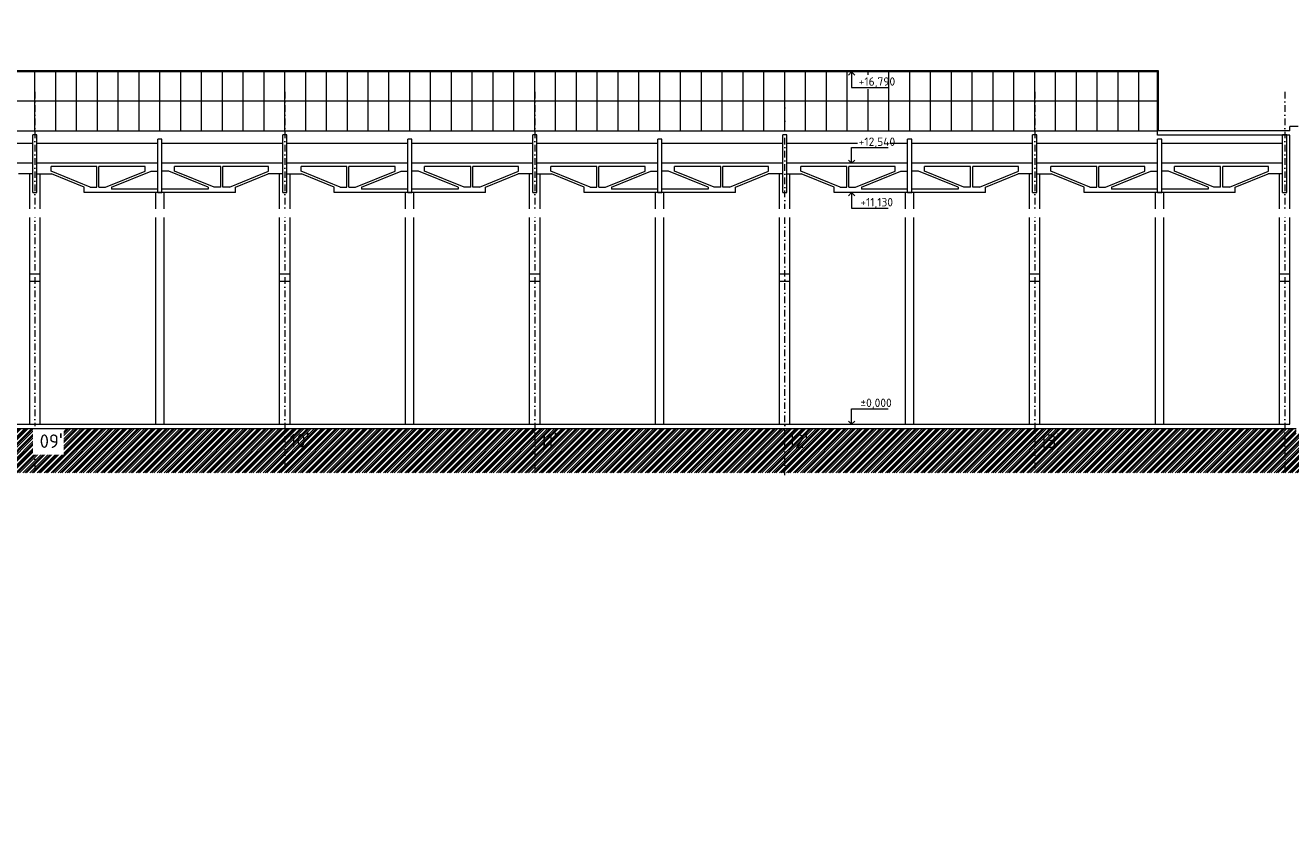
# Model space of a CAD drawing. Header units: millimetres. Extents: x -796345 to 3713765, y -2985421 to 2187451.
# Tile 202 of 256: x 390090 to 450839, y -64715 to -25485. Entities that reach past the tile are written whole.
import ezdxf
from ezdxf import colors
from ezdxf.entities.mleader import LeaderData, LeaderLine
from ezdxf.math import Vec2, Vec3

# ---------------------------------------------------------------- set-up
doc = ezdxf.new("R2010")
doc.units = ezdxf.units.MM
doc.linetypes.add('CENTERX2', pattern=[101.6, 63.5, -12.7, 12.7, -12.7])
doc.linetypes.add('DASHDOT', pattern=[25.4, 12.7, -6.35, 0, -6.35])
for name, color, linetype, lineweight in [('A99_N_leg-text', 7, 'Continuous', 9), ('A99_N_sraf', 252, 'Continuous', 0), ('A99_N_txt-popis-200', 240, 'Continuous', 5), ('A99_N_txt-popis-50', 240, 'Continuous', 9), ('A99_S_kce-demolice', 30, 'Continuous', 20), ('A99_S_kce-pohl', 7, 'Continuous', 5), ('A99_S_kce-rez-sil', 7, 'Continuous', 15), ('A99_S_koty-200-vysk', 160, 'Continuous', 9), ('A99_S_osy', 1, 'CENTERX2', 5)]:
    doc.layers.add(name, color=color, linetype=linetype, lineweight=lineweight)
doc.styles.add('A99_kota', font='isocpeur.ttf', dxfattribs={"height": 2})
doc.styles.add('A99_popis', font='isocpeur.ttf')
doc.styles.add('ad_popis 100', font='isocpeur.ttf', dxfattribs={"height": 200})

msp = doc.modelspace()

# ---------------------------------------------------------------- hatches: boundary and pattern name
at = {"layer": 'A99_N_sraf', "linetype": 'Continuous', "lineweight": 0}
h = msp.add_hatch(dxfattribs=at)
h.set_pattern_fill('ZEM_PUVODNI', color=256, scale=0.3, angle=90)
h.set_pattern_definition([(225, (-708875, 174330), (169.705627, -169.705627), []), (225, (-708959.85, 174330), (169.705627, -169.705627), []), (225, (-709044.7, 174330), (169.705627, -169.705627), [])])
h.paths.add_polyline_path([(296130, -44935), (296130, -46960), (455467.5, -46960), (455467.5, -45055), (451100, -45055), (451100, -44835), (305900, -44835), (305900, -44935), (305450, -44935)])

# ---------------------------------------------------------------- linework, layer by layer
at = {"layer": 'A99_S_kce-demolice'}
for p, q in [((444500, -27672.6), (312050, -27672.6)), ((444450, -27722.6), (312100, -27722.6)), ((390550, -30554), (390550, -27722.6)), ((391550, -30554), (391550, -27722.6)), ((392550, -30554), (392550, -27722.6)), ((393550, -30554), (393550, -27722.6)), ((394550, -30554), (394550, -27722.6)), ((395550, -30554), (395550, -27722.6)), ((396550, -30554), (396550, -27722.6)), ((397550, -30554), (397550, -27722.6)), ((398550, -30554), (398550, -27722.6)), ((399550, -30554), (399550, -27722.6)), ((400550, -30554), (400550, -27722.6)), ((401550, -30554), (401550, -27722.6)), ((402550, -30554), (402550, -27722.6)), ((403550, -30554), (403550, -27722.6)), ((404550, -30554), (404550, -27722.6)), ((405550, -30554), (405550, -27722.6)), ((406550, -30554), (406550, -27722.6)), ((407550, -30554), (407550, -27722.6)), ((408550, -30554), (408550, -27722.6)), ((409550, -30554), (409550, -27722.6)), ((410550, -30554), (410550, -27722.6)), ((411550, -30554), (411550, -27722.6)), ((412550, -30554), (412550, -27722.6)), ((413550, -30554), (413550, -27722.6)), ((414550, -30554), (414550, -27722.6)), ((415550, -30554), (415550, -27722.6)), ((416550, -30554), (416550, -27722.6)), ((417550, -30554), (417550, -27722.6)), ((418550, -30554), (418550, -27722.6)), ((419550, -30554), (419550, -27722.6)), ((420550, -30554), (420550, -27722.6)), ((421550, -30554), (421550, -27722.6)), ((422550, -30554), (422550, -27722.6)), ((423550, -30554), (423550, -27722.6)), ((424550, -30554), (424550, -27722.6)), ((425550, -30554), (425550, -27722.6)), ((426550, -30554), (426550, -27722.6)), ((427550, -30554), (427550, -27722.6)), ((428550, -30554), (428550, -27722.6)), ((429550, -30554), (429550, -27722.6)), ((430550, -27869.5), (430550, -27722.6)), ((431550, -30554), (431550, -27722.6)), ((432550, -30554), (432550, -27722.6)), ((433550, -30554), (433550, -27722.6)), ((434550, -30554), (434550, -27722.6)), ((435550, -30554), (435550, -27722.6)), ((436550, -30554), (436550, -27722.6)), ((437550, -30554), (437550, -27722.6)), ((438550, -30554), (438550, -27722.6)), ((439550, -30554), (439550, -27722.6)), ((440550, -30554), (440550, -27722.6)), ((441550, -30554), (441550, -27722.6)), ((442550, -30554), (442550, -27722.6)), ((443550, -30554), (443550, -27722.6)), ((444450, -30554), (444450, -27722.6)), ((444500, -30554), (444500, -27672.6)), ((312100, -29102), (444450, -29102)), ((430550, -30554), (430550, -28556.4))]:
    msp.add_line(p, q, dxfattribs=at)
at = {"layer": 'A99_S_kce-pohl'}
for p, q in [((312100, -30554), (444450, -30554)), ((390450, -33515), (390450, -30735)), ((390650, -30735), (390450, -30735)), ((390450, -33515), (390450, -30735)), ((390650, -30735), (390450, -30735)), ((390650, -33515), (390650, -30735)), ((390650, -33515), (390650, -30735)), ((396450, -33515), (396450, -30955)), ((396650, -30955), (396450, -30955)), ((396650, -33515), (396650, -30955)), ((402450, -33515), (402450, -30735)), ((402650, -30735), (402450, -30735)), ((402450, -33515), (402450, -30735)), ((402650, -30735), (402450, -30735)), ((402650, -33515), (402650, -30735)), ((402650, -33515), (402650, -30735)), ((408450, -33515), (408450, -30955)), ((408650, -30955), (408450, -30955)), ((408650, -33515), (408650, -30955)), ((414450, -33515), (414450, -30735)), ((414650, -30735), (414450, -30735)), ((414450, -33515), (414450, -30735)), ((414650, -30735), (414450, -30735)), ((414650, -33515), (414650, -30735)), ((414650, -33515), (414650, -30735)), ((420450, -33515), (420450, -30955)), ((420650, -30955), (420450, -30955)), ((420650, -33515), (420650, -30955)), ((426450, -33515), (426450, -30735)), ((426650, -30735), (426450, -30735)), ((426450, -33515), (426450, -30735)), ((426650, -30735), (426450, -30735)), ((426650, -33515), (426650, -30735)), ((426650, -33515), (426650, -30735)), ((432450, -33515), (432450, -30955)), ((432650, -30955), (432450, -30955)), ((432650, -33515), (432650, -30955)), ((438450, -33515), (438450, -30735)), ((438650, -30735), (438450, -30735)), ((438450, -33515), (438450, -30735)), ((438650, -30735), (438450, -30735)), ((438650, -33515), (438650, -30735)), ((438650, -33515), (438650, -30735)), ((444450, -30754.5), (444450, -30554)), ((444450, -33515), (444450, -30955)), ((444650, -30955), (444450, -30955)), ((444650, -33515), (444650, -30955)), ((450450, -33515), (450450, -30735)), ((450650, -30735), (450450, -30735)), ((450450, -33515), (450450, -30735)), ((450650, -30735), (450450, -30735)), ((450650, -33515), (450650, -30735)), ((450650, -33515), (450650, -30735)), ((390450, -31150.5), (384650, -31150.5)), ((396450, -31150.5), (390650, -31150.5)), ((402450, -31150.5), (396650, -31150.5)), ((408450, -31150.5), (402650, -31150.5)), ((414450, -31150.5), (408650, -31150.5)), ((420450, -31150.5), (414650, -31150.5)), ((426450, -31150.5), (420650, -31150.5)), ((430036.6, -31150.5), (426650, -31150.5)), ((432450, -31150.5), (431594.9, -31150.5)), ((438450, -31150.5), (432650, -31150.5)), ((444450, -31150.5), (438650, -31150.5)), ((450450, -31150.5), (444650, -31150.5)), ((390450, -32105), (384650, -32105)), ((396450, -32105), (390650, -32105)), ((402450, -32105), (396650, -32105)), ((408450, -32105), (402650, -32105)), ((414450, -32105), (408650, -32105)), ((420450, -32105), (414650, -32105)), ((426450, -32105), (420650, -32105)), ((432450, -32105), (426650, -32105)), ((438450, -32105), (432650, -32105)), ((444450, -32105), (438650, -32105)), ((450450, -32105), (444650, -32105)), ((390450, -32611.9), (389755.2, -32611.9)), ((390300, -44635), (390300, -32611.9)), ((390650, -32611.9), (391344.8, -32611.9)), ((390800, -44635), (390800, -32611.9)), ((393525, -32265.9), (391326.8, -32265.9)), ((391326.8, -32488.9), (391326.8, -32265.9)), ((393203.5, -33253.1), (391326.8, -32488.9)), ((392919.5, -33253.1), (391344.8, -32611.9)), ((393525, -33253.1), (393525, -32265.9)), ((395842.7, -32265.9), (393625, -32265.9)), ((393625, -33253.1), (393625, -32265.9)), ((393946.5, -33253.1), (395842.7, -32480.9)), ((394230.5, -33253.1), (396126.7, -32480.9)), ((395842.7, -32480.9), (395842.7, -32265.9)), ((396126.7, -32480.9), (396450, -32480.9)), ((396973.3, -32480.9), (396650, -32480.9)), ((398869.5, -33253.1), (396973.3, -32480.9)), ((399475, -32265.9), (397257.3, -32265.9)), ((397257.3, -32480.9), (397257.3, -32265.9)), ((399153.5, -33253.1), (397257.3, -32480.9)), ((399475, -33253.1), (399475, -32265.9)), ((401773.2, -32265.9), (399575, -32265.9)), ((399575, -33253.1), (399575, -32265.9)), ((399896.5, -33253.1), (401773.2, -32488.9)), ((400180.5, -33253.1), (401755.2, -32611.9)), ((402450, -32611.9), (401755.2, -32611.9)), ((401773.2, -32488.9), (401773.2, -32265.9)), ((402300, -44635), (402300, -32611.9)), ((402650, -32611.9), (403344.8, -32611.9)), ((402800, -44635), (402800, -32611.9)), ((405525, -32265.9), (403326.8, -32265.9)), ((403326.8, -32488.9), (403326.8, -32265.9)), ((405203.5, -33253.1), (403326.8, -32488.9)), ((404919.5, -33253.1), (403344.8, -32611.9)), ((405525, -33253.1), (405525, -32265.9)), ((407842.7, -32265.9), (405625, -32265.9)), ((405625, -33253.1), (405625, -32265.9)), ((405946.5, -33253.1), (407842.7, -32480.9)), ((406230.5, -33253.1), (408126.7, -32480.9)), ((407842.7, -32480.9), (407842.7, -32265.9)), ((408126.7, -32480.9), (408450, -32480.9)), ((408973.3, -32480.9), (408650, -32480.9)), ((410869.5, -33253.1), (408973.3, -32480.9)), ((411475, -32265.9), (409257.3, -32265.9)), ((409257.3, -32480.9), (409257.3, -32265.9)), ((411153.5, -33253.1), (409257.3, -32480.9)), ((411475, -33253.1), (411475, -32265.9)), ((413773.2, -32265.9), (411575, -32265.9)), ((411575, -33253.1), (411575, -32265.9)), ((411896.5, -33253.1), (413773.2, -32488.9)), ((412180.5, -33253.1), (413755.2, -32611.9)), ((414450, -32611.9), (413755.2, -32611.9)), ((413773.2, -32488.9), (413773.2, -32265.9)), ((414300, -44635), (414300, -32611.9)), ((414650, -32611.9), (415344.8, -32611.9)), ((414800, -44635), (414800, -32611.9)), ((417525, -32265.9), (415326.8, -32265.9)), ((415326.8, -32488.9), (415326.8, -32265.9)), ((417203.5, -33253.1), (415326.8, -32488.9)), ((416919.5, -33253.1), (415344.8, -32611.9)), ((417525, -33253.1), (417525, -32265.9)), ((419842.7, -32265.9), (417625, -32265.9)), ((417625, -33253.1), (417625, -32265.9)), ((417946.5, -33253.1), (419842.7, -32480.9)), ((418230.5, -33253.1), (420126.7, -32480.9)), ((419842.7, -32480.9), (419842.7, -32265.9)), ((420126.7, -32480.9), (420450, -32480.9)), ((420973.3, -32480.9), (420650, -32480.9)), ((422869.5, -33253.1), (420973.3, -32480.9)), ((423475, -32265.9), (421257.3, -32265.9)), ((421257.3, -32480.9), (421257.3, -32265.9)), ((423153.5, -33253.1), (421257.3, -32480.9)), ((423475, -33253.1), (423475, -32265.9)), ((425773.2, -32265.9), (423575, -32265.9)), ((423575, -33253.1), (423575, -32265.9)), ((423896.5, -33253.1), (425773.2, -32488.9)), ((424180.5, -33253.1), (425755.2, -32611.9)), ((426450, -32611.9), (425755.2, -32611.9)), ((425773.2, -32488.9), (425773.2, -32265.9)), ((426300, -44635), (426300, -32611.9)), ((426650, -32611.9), (427344.8, -32611.9)), ((426800, -44635), (426800, -32611.9)), ((429525, -32265.9), (427326.8, -32265.9)), ((427326.8, -32488.9), (427326.8, -32265.9)), ((429203.5, -33253.1), (427326.8, -32488.9)), ((428919.5, -33253.1), (427344.8, -32611.9)), ((429525, -33253.1), (429525, -32265.9)), ((431842.7, -32265.9), (429625, -32265.9)), ((429625, -33253.1), (429625, -32265.9)), ((429946.5, -33253.1), (431842.7, -32480.9)), ((430230.5, -33253.1), (432126.7, -32480.9)), ((431842.7, -32480.9), (431842.7, -32265.9)), ((432126.7, -32480.9), (432450, -32480.9)), ((432973.3, -32480.9), (432650, -32480.9)), ((434869.5, -33253.1), (432973.3, -32480.9)), ((435475, -32265.9), (433257.3, -32265.9)), ((433257.3, -32480.9), (433257.3, -32265.9)), ((435153.5, -33253.1), (433257.3, -32480.9)), ((435475, -33253.1), (435475, -32265.9)), ((437773.2, -32265.9), (435575, -32265.9)), ((435575, -33253.1), (435575, -32265.9)), ((435896.5, -33253.1), (437773.2, -32488.9)), ((436180.5, -33253.1), (437755.2, -32611.9)), ((438450, -32611.9), (437755.2, -32611.9)), ((437773.2, -32488.9), (437773.2, -32265.9)), ((438300, -44635), (438300, -32611.9)), ((438650, -32611.9), (439344.8, -32611.9)), ((438800, -44635), (438800, -32611.9)), ((441525, -32265.9), (439326.8, -32265.9)), ((439326.8, -32488.9), (439326.8, -32265.9)), ((441203.5, -33253.1), (439326.8, -32488.9)), ((440919.5, -33253.1), (439344.8, -32611.9)), ((441525, -33253.1), (441525, -32265.9)), ((443842.7, -32265.9), (441625, -32265.9)), ((441625, -33253.1), (441625, -32265.9)), ((441946.5, -33253.1), (443842.7, -32480.9)), ((442230.5, -33253.1), (444126.7, -32480.9)), ((443842.7, -32480.9), (443842.7, -32265.9)), ((444126.7, -32480.9), (444450, -32480.9)), ((444973.3, -32480.9), (444650, -32480.9)), ((446869.5, -33253.1), (444973.3, -32480.9)), ((447475, -32265.9), (445257.3, -32265.9)), ((445257.3, -32480.9), (445257.3, -32265.9)), ((447153.5, -33253.1), (445257.3, -32480.9)), ((447475, -33253.1), (447475, -32265.9)), ((449773.2, -32265.9), (447575, -32265.9)), ((447575, -33253.1), (447575, -32265.9)), ((447896.5, -33253.1), (449773.2, -32488.9)), ((448180.5, -33253.1), (449755.2, -32611.9)), ((450450, -32611.9), (449755.2, -32611.9)), ((449773.2, -32488.9), (449773.2, -32265.9)), ((450300, -44635), (450300, -32611.9)), ((392919.5, -33515), (392919.5, -33253.1)), ((393203.5, -33253.1), (393525, -33253.1)), ((393625, -33253.1), (393946.5, -33253.1)), ((394230.5, -33253.1), (394230.5, -33354.1)), ((396450, -33354.1), (394230.5, -33354.1)), ((398869.5, -33354.1), (396650, -33354.1)), ((398869.5, -33253.1), (398869.5, -33354.1)), ((399475, -33253.1), (399153.5, -33253.1)), ((399896.5, -33253.1), (399575, -33253.1)), ((400180.5, -33515), (400180.5, -33253.1)), ((404919.5, -33515), (404919.5, -33253.1)), ((405203.5, -33253.1), (405525, -33253.1)), ((405625, -33253.1), (405946.5, -33253.1)), ((406230.5, -33253.1), (406230.5, -33354.1)), ((408450, -33354.1), (406230.5, -33354.1)), ((410869.5, -33354.1), (408650, -33354.1)), ((410869.5, -33253.1), (410869.5, -33354.1)), ((411475, -33253.1), (411153.5, -33253.1)), ((411896.5, -33253.1), (411575, -33253.1)), ((412180.5, -33515), (412180.5, -33253.1)), ((416919.5, -33515), (416919.5, -33253.1)), ((417203.5, -33253.1), (417525, -33253.1)), ((417625, -33253.1), (417946.5, -33253.1)), ((418230.5, -33253.1), (418230.5, -33354.1)), ((420450, -33354.1), (418230.5, -33354.1)), ((422869.5, -33354.1), (420650, -33354.1)), ((422869.5, -33253.1), (422869.5, -33354.1)), ((423475, -33253.1), (423153.5, -33253.1)), ((423896.5, -33253.1), (423575, -33253.1)), ((424180.5, -33515), (424180.5, -33253.1)), ((428919.5, -33515), (428919.5, -33253.1)), ((429203.5, -33253.1), (429525, -33253.1)), ((429625, -33253.1), (429946.5, -33253.1)), ((430230.5, -33253.1), (430230.5, -33354.1)), ((432450, -33354.1), (430230.5, -33354.1)), ((434869.5, -33354.1), (432650, -33354.1)), ((434869.5, -33253.1), (434869.5, -33354.1)), ((435475, -33253.1), (435153.5, -33253.1)), ((435896.5, -33253.1), (435575, -33253.1)), ((436180.5, -33515), (436180.5, -33253.1)), ((440919.5, -33515), (440919.5, -33253.1)), ((441203.5, -33253.1), (441525, -33253.1)), ((441625, -33253.1), (441946.5, -33253.1)), ((442230.5, -33253.1), (442230.5, -33354.1)), ((444450, -33354.1), (442230.5, -33354.1)), ((446869.5, -33354.1), (444650, -33354.1)), ((446869.5, -33253.1), (446869.5, -33354.1)), ((447475, -33253.1), (447153.5, -33253.1)), ((447896.5, -33253.1), (447575, -33253.1)), ((448180.5, -33515), (448180.5, -33253.1)), ((390450, -33515), (390650, -33515)), ((400180.5, -33515), (392919.5, -33515)), ((396350, -44635), (396350, -33515)), ((396450, -33515), (396650, -33515)), ((396750, -44635), (396750, -33515)), ((402450, -33515), (402650, -33515)), ((412180.5, -33515), (404919.5, -33515)), ((408350, -44635), (408350, -33515)), ((408450, -33515), (408650, -33515)), ((408750, -44635), (408750, -33515)), ((414450, -33515), (414650, -33515)), ((424180.5, -33515), (416919.5, -33515)), ((420350, -44635), (420350, -33515)), ((420450, -33515), (420650, -33515)), ((420750, -44635), (420750, -33515)), ((426450, -33515), (426650, -33515)), ((436180.5, -33515), (428919.5, -33515)), ((432350, -44635), (432350, -33515)), ((432450, -33515), (432650, -33515)), ((432750, -44635), (432750, -33515)), ((438450, -33515), (438650, -33515)), ((448180.5, -33515), (440919.5, -33515)), ((444350, -44635), (444350, -33515)), ((444450, -33515), (444650, -33515)), ((444750, -44635), (444750, -33515)), ((450450, -33515), (450650, -33515)), ((390800, -37435.4), (390300, -37435.4)), ((402800, -37435.4), (402300, -37435.4)), ((414800, -37435.4), (414300, -37435.4)), ((426800, -37435.4), (426300, -37435.4)), ((438800, -37435.4), (438300, -37435.4)), ((390800, -37775), (390300, -37775)), ((402800, -37775), (402300, -37775)), ((414800, -37775), (414300, -37775)), ((426800, -37775), (426300, -37775)), ((438800, -37775), (438300, -37775))]:
    msp.add_line(p, q, dxfattribs=at)
msp.add_lwpolyline([(450800, -44835), (451100, -44835)], dxfattribs=at)
at = {"layer": 'A99_S_kce-rez-sil'}
for p, q in [((450800, -30554), (450800, -30334)), ((451200, -30334), (450800, -30334)), ((450800, -30554), (444450, -30554)), ((450800, -30754.5), (444450, -30754.5)), ((450800, -44635), (450800, -30754.5)), ((450800, -37435.4), (450300, -37435.4)), ((450800, -37775), (450300, -37775)), ((306250, -44635), (450800, -44635))]:
    msp.add_line(p, q, dxfattribs=at)
at = {"layer": 'A99_S_koty-200-vysk'}
for p, q in [((429759.3, -27722.6), (429609.8, -27872.6)), ((429759.3, -27722.6), (429759.3, -28471.6)), ((429759.3, -27722.6), (429908.9, -27872.6)), ((429759.3, -28471.6), (431515.9, -28471.6)), ((429759.3, -32105), (429759.3, -31356)), ((429759.3, -31356), (431515.9, -31356)), ((429759.3, -32105), (429609.8, -31955.1)), ((429759.3, -32105), (429908.9, -31955.1)), ((429759.3, -33515), (429609.8, -33664.9)), ((429759.3, -33515), (429759.3, -34264)), ((429759.3, -33515), (429908.9, -33664.9)), ((429759.3, -34264), (431515.9, -34264)), ((429759.3, -44635), (429759.3, -43886)), ((429759.3, -43886), (431515.9, -43886)), ((429759.3, -44635), (429609.8, -44485.1)), ((429759.3, -44635), (429908.9, -44485.1))]:
    msp.add_line(p, q, dxfattribs=at)
at = {"layer": 'A99_S_osy', "linetype": 'DASHDOT', "lineweight": 5, "ltscale": 25}
for p, q in [((390550, -28685), (390550, -47075)), ((402550, -28685), (402550, -47075)), ((414550, -28685), (414550, -47075)), ((426550, -47075), (426550, -28685)), ((438550, -28685), (438550, -47075)), ((450550, -28685), (450550, -47075))]:
    msp.add_line(p, q, dxfattribs=at)

# ---------------------------------------------------------------- texts
at = {"layer": 'A99_N_txt-popis-200', "color": 1, "lineweight": 0, "char_height": 650, "attachment_point": 1, "style": 'ad_popis 100'}
for s, insert in [("10{\\fArial|b0|i0|c238|p34;\\H1.08333x;'}", (402780, -45036.5)), ("11{\\fArial|b0|i0|c238|p34;\\H1.08333x;'}", (414800, -45036.5)), ("12{\\fArial|b0|i0|c238|p34;\\H1.08333x;'}", (426720, -45066.5)), ("13{\\fArial|b0|i0|c238|p34;\\H1.08333x;'}", (438800, -45066.5))]:
    msp.add_mtext_dynamic_manual_height_columns(s, width=832.5, gutter_width=1000, heights=[0], dxfattribs=dict(at, insert=insert))
at = {"layer": 'A99_S_koty-200-vysk', "style": 'A99_popis'}
for s, p in [('+16,790 ', (430103.6, -28381.9)), ('+12,540', (430103.6, -31273.4)), ('+11,130 ', (430182, -34174.3)), ('%%P0,000', (430182, -43803.4))]:
    msp.add_text(s, height=400, dxfattribs=at).set_placement(p)

# ---------------------------------------------------------------- next in the draw order: texts
at = {"layer": 'A99_N_txt-popis-200', "color": 1, "lineweight": 0, "insert": (390780, -45065), "char_height": 650, "attachment_point": 1, "style": 'ad_popis 100', "bg_fill": 2}
msp.add_mtext_dynamic_manual_height_columns("09{\\fArial|b0|i0|c238|p34;\\H1.08333x;'}", width=832.5, gutter_width=1000, heights=[0], dxfattribs=at)

# ---------------------------------------------------------------- next in the draw order: leaders
at = {"layer": 'A99_N_txt-popis-50', "lineweight": 9}
ml = msp.add_multileader_mtext('Standard', dxfattribs=at)
ml.set_content('\\A1;{\\C256;demontáž pásového světlíku}', color=1, style='A99_popis')
ml.set_leader_properties(color=256, linetype='ByLayer', lineweight=-1)
ml.build(insert=Vec2(0, 0))
ml.multileader.update_dxf_attribs({"dogleg_length": 1, "arrow_head_size": 300, "scale": 200})
ctx = ml.context
ctx.base_point, ctx.scale, ctx.char_height, ctx.arrow_head_size, ctx.landing_gap_size, ctx.plane_origin = Vec3(315100, -25825), 200, 400, 300, 250, Vec3(317905, -33611.2)
notes = []
notes.append((ctx, [(0, (1, 1, 0), (314455, -25825), (1, 0), 645, [(0, [(314455, -27672.6)], 0, [])])]))
ctx.mtext.insert, ctx.mtext.width, ctx.mtext.defined_height, ctx.mtext.flow_direction = Vec3(315350, -25565), 7477.425, 1693.3, 5
ctx.mtext.has_bg_fill, ctx.mtext.bg_color, ctx.mtext.bg_scale_factor, ctx.mtext.bg_transparency, ctx.mtext.use_window_bg_color = 1, -1073741824, 1, 0, 1
ml = msp.add_multileader_mtext('Standard', dxfattribs=at)
ml.set_content('\\A1;{\\C256;vybourání oken a dozdění okenních otvorů}', color=1, style='A99_popis')
ml.set_leader_properties(color=256, linetype='ByLayer', lineweight=-1)
ml.build(insert=Vec2(0, 0))
ml.multileader.update_dxf_attribs({"dogleg_length": 1, "arrow_head_size": 300, "scale": 200})
ctx = ml.context
ctx.base_point, ctx.scale, ctx.char_height, ctx.arrow_head_size, ctx.landing_gap_size, ctx.plane_origin = Vec3(299042.5, -34505.2), 200, 400, 300, 250, Vec3(301185, -45351)
notes.append((ctx, [(1, (1, 1, 0), (304327.5, -34505.2), (-1, 0), 585, [(0, [(305450, -34505)], 0, [])])]))
ctx.mtext.insert, ctx.mtext.width, ctx.mtext.defined_height, ctx.mtext.flow_direction = Vec3(299292.5, -34305.2), 4450, 1693.3, 5
ctx.mtext.has_bg_fill, ctx.mtext.bg_color, ctx.mtext.bg_scale_factor, ctx.mtext.bg_transparency, ctx.mtext.use_window_bg_color = 1, -1073741824, 1, 0, 1
for ctx, leaders in notes:
    for number, flags, end, landing, length, lines in leaders:
        leader = LeaderData()
        leader.index, (leader.has_last_leader_line, leader.has_dogleg_vector, leader.attachment_direction) = number, flags
        leader.last_leader_point, leader.dogleg_vector, leader.dogleg_length = Vec3(end), Vec3(landing), length
        for number, points, colour, breaks in lines:
            line = LeaderLine()
            line.index, line.vertices, line.color, line.breaks = number, Vec3.list(points), colors.encode_raw_color(colour), breaks
            leader.lines.append(line)
        ctx.leaders.append(leader)

# ---------------------------------------------------------------- next in the draw order: linework, layer by layer
at = {"layer": 'A99_S_kce-pohl'}
msp.add_line((305900, -44835), (450800, -44835), dxfattribs=at)

# ---------------------------------------------------------------- next in the draw order: texts
at = {"layer": 'A99_N_leg-text', "linetype": 'Continuous', "lineweight": 0, "insert": (162730, -34202.5), "char_height": 400, "attachment_point": 1, "style": 'A99_kota'}
msp.add_mtext_dynamic_manual_height_columns('\\A1;\\pi-1200,l1200,t1200,22800;^IPOZNÁMKA:\\P^INAVRŽENÉ STAVEBNÍ ÚPRAVY BYLY PROVEDENY NA ZÁKLADĚ  INVESTOREM PŘEDANÝCH ELEKTRONICKÝCH PODKLADŮ.\\P ^IPŘED PROVÁDĚNÍM STAVEBNÍCH ÚPRAV JE NUTNÉ VEŠKERÉ PRVKY PŘESNĚ ZAMĚŘIT, ZDALI JSOU V SOULADU S PROJEKTOVOU DOKUMENTACÍ A PROVÉST VIZUÁLNÍ KONTROLU.\\P^I\\P{\\fISOCPEUR|b1|i0|c238|p34;^I\\fISOCPEUR|b0|i0|c238|p34;\\LBEZPEČNOSTNÍ ZÁCHYTNÝ SYSTÉM - VIZ. SAMOSTATNÁ PŘÍLOHA D.1.1\\P}\\P^I{\\fISOCPEUR|b1|i0|c238|p34;ZPĚTNÁ MONTÁŽ FOTOVOLTAICKÉ ELEKTRÁRNY ZE STÁVAJÍCÍCH SOLÁRNÍCH PANELŮ A STÁVAJÍCI NOSNÉ KONSTRUKCE, PŘIZPŮSOBENÉ NOVÉMU DISPOZIČNÍMU ŘEŠENÍ, BUDE PROVEDENA NA STAVBĚ PODLE POSTUPU STANOVENÝM V PLÁNU ORGANIZACE VÝSTAVBY (POV).}', width=19240, gutter_width=2000, heights=[0], dxfattribs=at)

doc.saveas('drawing.dxf')
